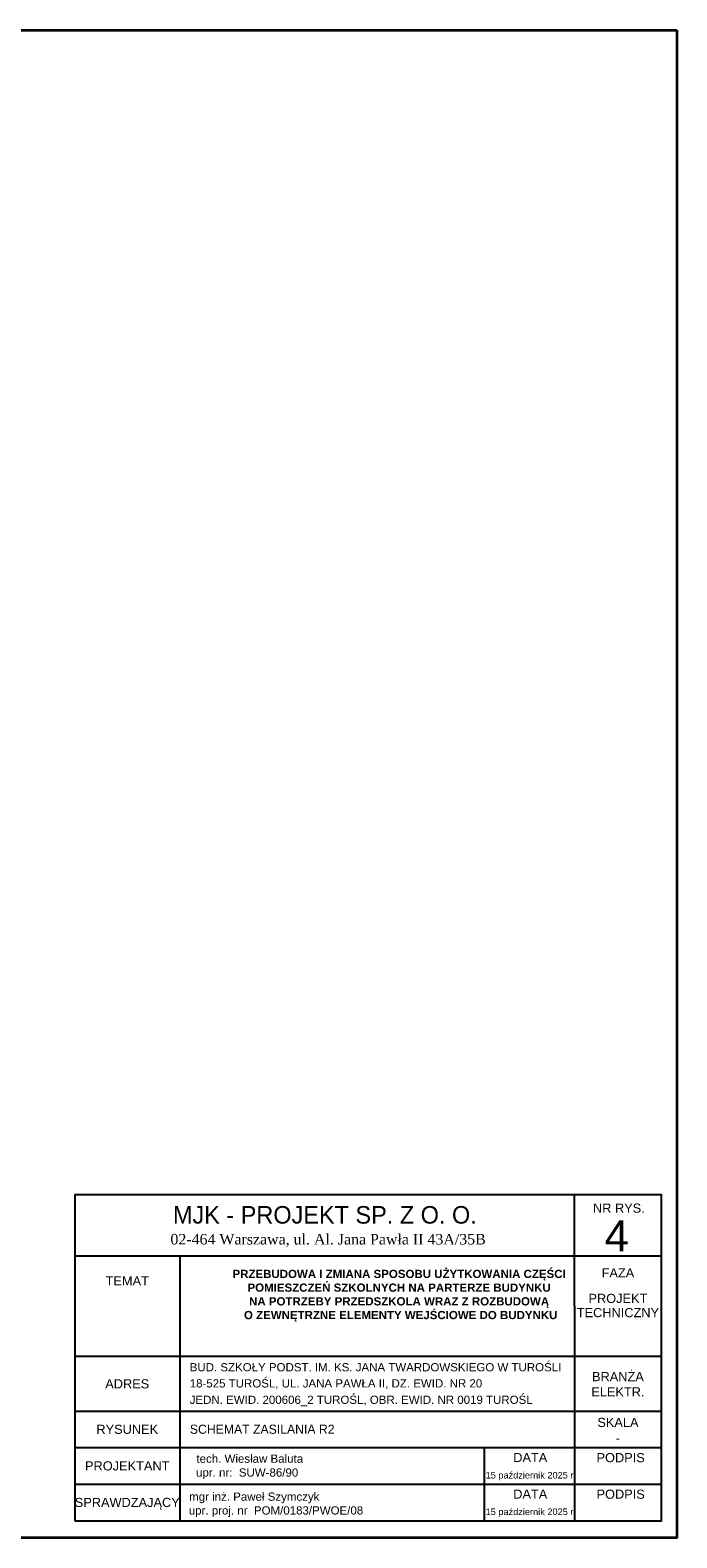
# Model space of a CAD drawing. Header units: millimetres. Extents: x -16803 to -7085, y -9068 to 2537.
# Tile 8 of 33: x -9171 to -7897, y -5641 to -2671. Entities that reach past the tile are written whole.
import ezdxf
from ezdxf.enums import TextEntityAlignment as Align

# ---------------------------------------------------------------- set-up
doc = ezdxf.new("R2010")
doc.units = ezdxf.units.MM
doc.header["$MEASUREMENT"] = 0
doc.layers.add('elektryka', color=255, linetype='Continuous', lineweight=35)
doc.styles.add('st1', font='arial.ttf')
doc.styles.add('STIL16', font='arial.ttf')
doc.styles.add('STIL32', font='times.ttf')
doc.styles.add('STIL32_F', font='framd.ttf')

msp = doc.modelspace()

# ---------------------------------------------------------------- linework, layer by layer
at = {"layer": 'elektryka', "lineweight": -3}
for p, q in [((-8098.6, -5183.8), (-8098.6, -4964.9)), ((-9082.8, -5084.8), (-7927.6, -5084.8)), ((-8875.8, -5084.8), (-8875.8, -5606.8)), ((-8098.6, -5183.8), (-8098.6, -5606.8)), ((-9082.8, -5282.8), (-7927.6, -5282.8)), ((-9082.8, -5390.8), (-7927.6, -5390.8)), ((-9082.8, -5462.8), (-7927.6, -5462.8)), ((-8276.3, -5462.8), (-8276.3, -5606.8)), ((-9082.8, -5534.8), (-7927.6, -5534.8)), ((-9082.8, -5606.8), (-7927.6, -5606.8))]:
    msp.add_line(p, q, dxfattribs=at)
at = {"layer": 'elektryka'}
msp.add_lwpolyline([(-7897.1, -2670.6), (-7897.1, -5640.6), (-12097.1, -5640.6), (-12097.1, -2670.6)], close=True, dxfattribs=at)
at = {"layer": 'elektryka', "lineweight": -3}
msp.add_lwpolyline([(-9082.8, -5606.8), (-7927.6, -5606.8), (-7927.6, -4964.9), (-9082.8, -4964.9)], close=True, dxfattribs=at)

# ---------------------------------------------------------------- texts
for s, height, style, p in [('MJK - PROJEKT SP. Z O. O. ', 34.56, 'STIL32_F', (-8583.8, -5021.6)), ('NR RYS.', 18, 'st1', (-8011.2, -5000.1)), ('4', 61.3, 'st1', (-8015.5, -5076.3)), ('02-464 Warszawa, ul. Al. Jana Pawła II 43A/35B', 20.736, 'STIL32', (-8583.8, -5062.7)), ('DATA', 18, 'st1', (-8185.7, -5491.4)), ('PODPIS', 18, 'st1', (-8007.7, -5491.6)), ('15 październik 2025 r.', 12.96, 'st1', (-8184.7, -5523.7)), ('DATA', 18, 'st1', (-8185.7, -5563.4)), ('PODPIS', 18, 'st1', (-8007.7, -5563.6)), ('15 październik 2025 r.', 12.96, 'st1', (-8184.7, -5595.7))]:
    msp.add_text(s, height=height, dxfattribs=dict(at, style=style)).set_placement(p, align=Align.CENTER)
at = {"layer": 'elektryka', "lineweight": -3, "style": 'st1'}
for s, p in [('TEMAT', (-8979.3, -5134.4)), ('FAZA', (-8013.1, -5118.6)), ('PROJEKT', (-8013.1, -5168.9)), ('TECHNICZNY', (-8013.1, -5196.9)), ('BRANŻA', (-8013.1, -5323)), ('ADRES', (-8979.3, -5337.2)), ('ELEKTR.', (-8013.1, -5353.1)), ('SKALA', (-8013.1, -5413.2)), ('RYSUNEK', (-8979.3, -5426.8)), ('-', (-8013.1, -5443.9)), ('PROJEKTANT', (-8979.3, -5498.8)), ('SPRAWDZAJĄCY', (-8979.3, -5570.8))]:
    msp.add_text(s, height=18, dxfattribs=at).set_placement(p, align=Align.MIDDLE_CENTER)
at = {"layer": 'elektryka', "lineweight": -3}
for s, height, style, p in [('BUD. SZKOŁY PODST. IM. KS. JANA TWARDOWSKIEGO W TUROŚLI', 16.2, 'STIL16', (-8856.3, -5312.6)), ('18-525 TUROŚL, UL. JANA PAWŁA II, DZ. EWID. NR 20', 16.2, 'STIL16', (-8856.3, -5344.4)), ('JEDN. EWID. 200606_2 TUROŚL, OBR. EWID. NR 0019 TUROŚL', 16.2, 'STIL16', (-8856.3, -5376.7)), ('SCHEMAT ZASILANIA R2', 18, 'STIL32_F', (-8856, -5435.6)), ('tech. Wiesław Baluta', 16.208, 'STIL16', (-8843.1, -5492.7)), ('upr. nr:  SUW-86/90', 16.208, 'STIL16', (-8843.9, -5520)), ('mgr inż. Paweł Szymczyk', 16.208, 'STIL16', (-8857.5, -5567.5)), ('upr. proj. nr  POM/0183/PWOE/08', 16.208, 'STIL16', (-8858.2, -5594.7))]:
    msp.add_text(s, height=height, dxfattribs=dict(at, style=style)).set_placement(p)
at = {"layer": 'elektryka', "lineweight": -3, "insert": (-8875.8, -5112.6), "char_height": 15.3, "attachment_point": 1, "style": 'st1'}
msp.add_mtext_dynamic_manual_height_columns('\\pxqc;{\\fArial|b1|i0|c238|p34;\\H1.0588x;PRZEBUDOWA I ZMIANA SPOSOBU UŻYTKOWANIA CZĘŚCI \\PPOMIESZCZEŃ SZKOLNYCH NA PARTERZE BUDYNKU \\PNA POTRZEBY PRZEDSZKOLA WRAZ Z ROZBUDOWĄ\\P O ZEWNĘTRZNE ELEMENTY WEJŚCIOWE DO BUDYNKU}', width=863.62, gutter_width=96.3, heights=[189.2], dxfattribs=at)

doc.saveas('drawing.dxf')
